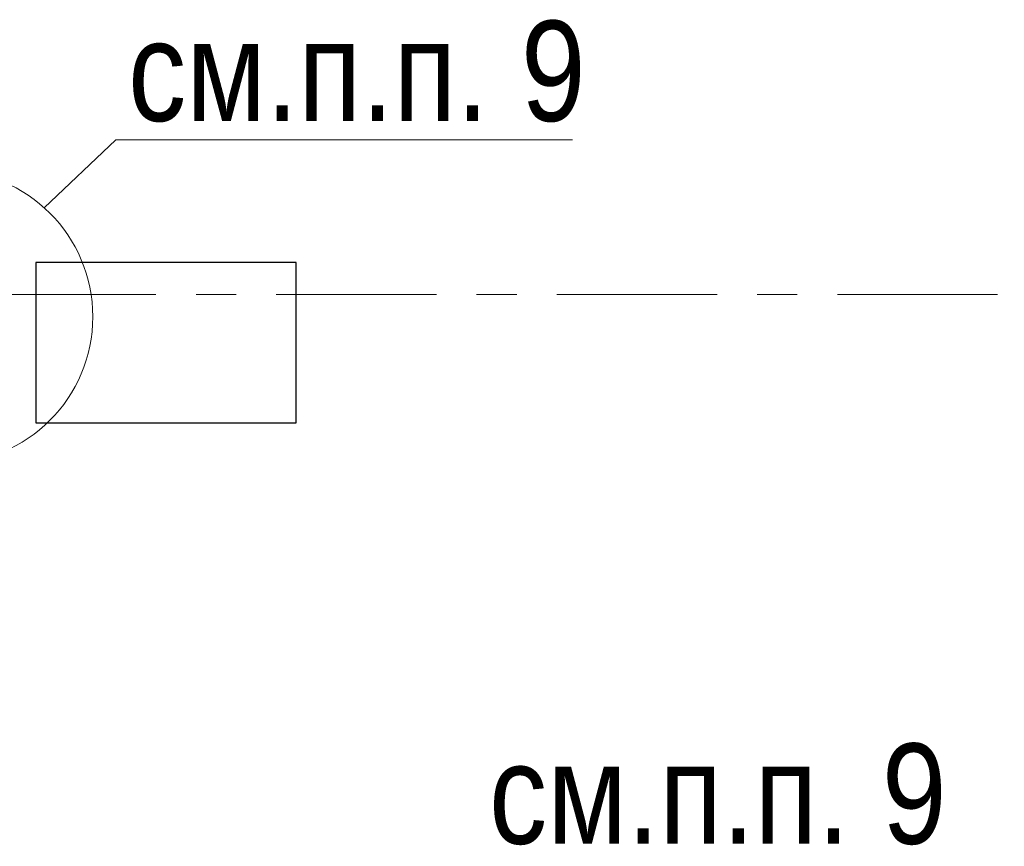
# Model space of a CAD drawing. Header units: metres. Extents: x -38 to 93, y -15 to 21.
# Tile 71 of 194: x 52.03 to 54.49, y 11.42 to 13.49. Entities that reach past the tile are written whole.
import ezdxf

# ---------------------------------------------------------------- set-up
doc = ezdxf.new("R2010")
doc.units = ezdxf.units.M
doc.linetypes.add('______11', pattern=[0.5, 0.4, -0.05, 0, -0.05])
doc.linetypes.add('______5', pattern=[1.1, 0.8, -0.1, 0.1, -0.1])
for name, color, linetype, lineweight in [('XR$2$Осевая линия (1)', 7, '______5', 13), ('XR$4$Общий слой (1)_1', 7, 'Continuous', 13), ('XR$4$Перекрытие (1)', 7, 'Continuous', 35), ('XR$4$Фундамент (1)_1', 7, 'Continuous', 35)]:
    doc.layers.add(name, color=color, linetype=linetype, lineweight=lineweight)
doc.styles.add('ARIAL', font='arial.ttf')

msp = doc.modelspace()

# ---------------------------------------------------------------- linework, layer by layer
at = {"layer": 'XR$2$Осевая линия (1)', "color": 253, "linetype": '______11', "lineweight": 13, "true_color": 0xa0a0a0, "transparency": 33554687}
msp.add_line((-2.63, 12.8), (62.6, 12.8), dxfattribs=at)
at = {"layer": 'XR$4$Общий слой (1)_1', "color": 7, "linetype": 'Continuous', "lineweight": 13, "transparency": 33554687}
msp.add_lwpolyline([(52.0908, 13.0168), (52.2695, 13.1861), (53.4095, 13.1861)], dxfattribs=at)
msp.add_circle((51.8472, 12.7448), 0.3652, dxfattribs=at)
at = {"layer": 'XR$4$Перекрытие (1)', "color": 7, "linetype": 'Continuous', "lineweight": 25, "transparency": 33554687}
for p, q in [((52.07, 12.8802), (52.07, 12.4802)), ((52.72, 12.8802), (52.07, 12.8802)), ((52.72, 12.4802), (52.72, 12.8802)), ((52.07, 12.4802), (52.72, 12.4802))]:
    msp.add_line(p, q, dxfattribs=at)

# ---------------------------------------------------------------- texts
at = {"layer": 'XR$4$Фундамент (1)_1', "color": 7, "linetype": 'Continuous', "lineweight": 13, "transparency": 33554687, "char_height": 0.25, "width": 1.482417, "attachment_point": 4, "style": 'ARIAL'}
for insert in [(52.3005, 13.3561), (53.2011, 11.5537)]:
    msp.add_mtext('\\W0.83;см.п.п. 9', dxfattribs=dict(at, insert=insert))

doc.saveas('drawing.dxf')
